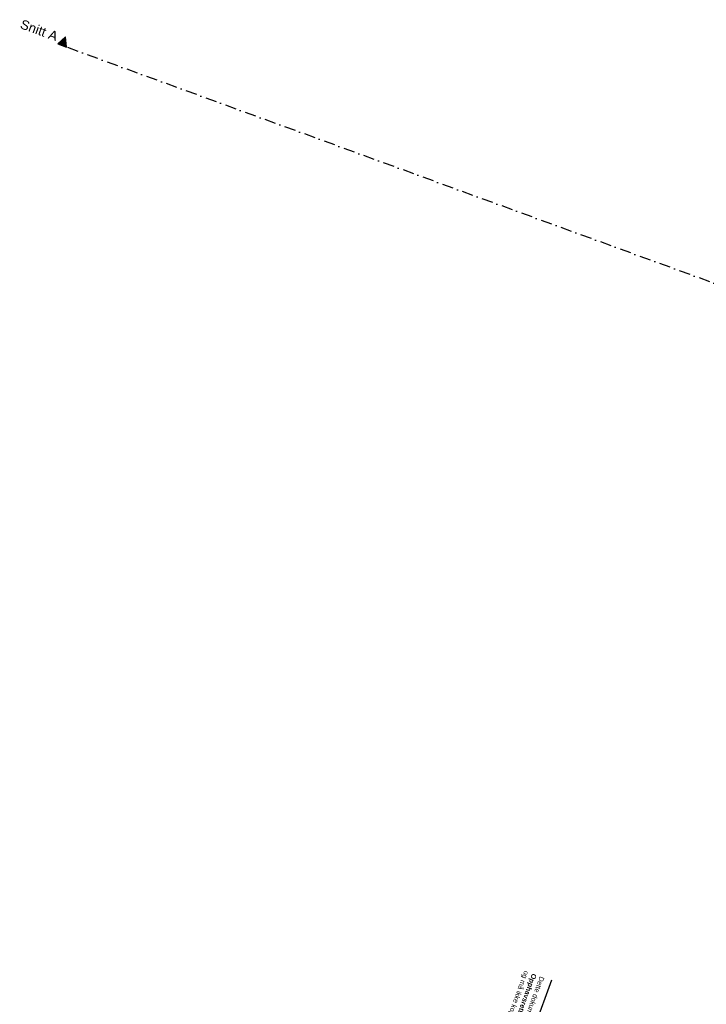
# Model space of a CAD drawing. Header units: millimetres. Extents: x 112481703 to 112580238, y 1264638581 to 1264713060.
# Tile 3 of 71: x 112481703 to 112503614, y 1264663833 to 1264695269. Entities that reach past the tile are written whole.
import ezdxf

# ---------------------------------------------------------------- set-up
doc = ezdxf.new("R2010")
doc.units = ezdxf.units.MM
doc.header["$LTSCALE"] = 0.5
doc.header["$MEASUREMENT"] = 0
doc.linetypes.add('PLINE', pattern=[0])
doc.linetypes.add('Prikk & stiplet', pattern=[1340.555525, 705.555534, -352.777767, 0, -282.222223])
doc.layers.add('852- Snittmarkør', color=7, linetype='Continuous')
doc.styles.add('GENERATED_STYLE_1', font='arial.ttf')

msp = doc.modelspace()

# ---------------------------------------------------------------- hatches: boundary and pattern name
at = {"layer": '852- Snittmarkør', "linetype": 'Continuous'}
msp.add_hatch(color=256, dxfattribs=at).paths.add_polyline_path([(112482917, 1264694494), (112483198, 1264694392), (112483160, 1264694725)])

# ---------------------------------------------------------------- linework, layer by layer
at = {"linetype": 'PLINE'}
msp.add_line((112498673, 1264664603), (112490850, 1264643160), dxfattribs=at)
at = {"layer": '852- Snittmarkør', "linetype": 'Prikk & stiplet'}
msp.add_line((112578668, 1264659561), (112483198, 1264694392), dxfattribs=at)
at = {"layer": '852- Snittmarkør', "linetype": 'PLINE', "flags": 128}
msp.add_lwpolyline([(112482917, 1264694494), (112483198, 1264694392), (112483160, 1264694725)], close=True, dxfattribs=at)

# ---------------------------------------------------------------- texts
at = {"linetype": 'Continuous', "insert": (112498453, 1264664684), "char_height": 160, "attachment_point": 1, "rotation": 249.956, "line_spacing_factor": 0.982798, "style": 'GENERATED_STYLE_1'}
msp.add_mtext('\\A1;{\\pql;\\fArial|b0|i0|c0|p0;\\W1.000000;Dette dokumentet er utarbeidet av Norconsult som del av det oppdraget som fremgår nedenfor. \\P\\pql;\\fArial|b1|i0|c0|p0;\\W1.000000;Opphavsretten tilhører Norconsult\\fArial|b0|i0|c0|p0;\\W1.000000;. Dokumentet må bare benyttes til det formål som oppdragsavtalen beskriver, \\P\\pql;\\fArial|b0|i0|c0|p0;\\W1.000000;og må ikke kopieres eller gjøres tilgjengelig på annen måte eller i større utstrekning enn formålet tilsier.}', dxfattribs=at)
at = {"layer": '852- Snittmarkør', "insert": (112482851, 1264694577), "char_height": 300, "attachment_point": 9, "rotation": 339.956, "style": 'GENERATED_STYLE_1'}
msp.add_mtext('\\A1;{\\pqr;\\pt0;\\fArial|b0|i0|c0|p0;\\W1.000000;Snitt A}', dxfattribs=at)

doc.saveas('drawing.dxf')
